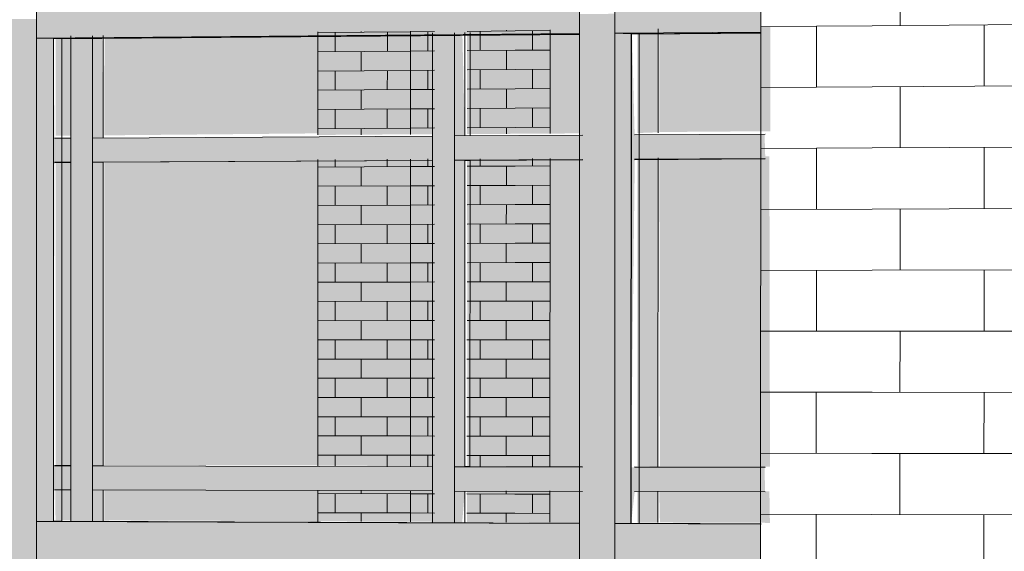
# Model space of a CAD drawing. Header units: metres. Extents: x -29 to 486, y -1 to 6.
# Tile 131 of 165: x 169.398942 to 169.400431, y 0.70327 to 0.704074. Entities that reach past the tile are written whole.
import ezdxf

# ---------------------------------------------------------------- set-up
doc = ezdxf.new("R2010")
doc.units = ezdxf.units.M
for name, color, linetype, lineweight in [('A-GLAZ-CURT', 52, 'Continuous', 18), ('A-GLAZ-CWMG', 51, 'Continuous', 18), ('A-WALL', 113, 'Continuous', 18), ('A-WALL-PATT', 111, 'Continuous', 35)]:
    doc.layers.add(name, color=color, linetype=linetype, lineweight=lineweight)

# ---------------------------------------------------------------- blocks, each defined once
blk = doc.blocks.new('FP_47-Vista 3D 4')
at = {"layer": 'A-WALL-PATT', "lineweight": 9}
for p, q in [((12.5352298, 0.7040637), (12.5353983, 0.7040651)), ((12.5353139, 0.7039721), (12.5353139, 0.7040644)), ((12.5352298, 0.7039715), (12.5353982, 0.7039727)), ((12.5352297, 0.7038793), (12.5353981, 0.7038803)), ((12.5353138, 0.7037875), (12.5353138, 0.7038798)), ((12.5352297, 0.7037872), (12.5353981, 0.7037878)), ((12.5352296, 0.703695), (12.535398, 0.7036954)), ((12.5353137, 0.7036029), (12.5353137, 0.7036952)), ((12.5352296, 0.7036028), (12.535398, 0.703603)), ((12.5352295, 0.7035107), (12.5353979, 0.7035106)), ((12.5353135, 0.7034184), (12.5353136, 0.7035107)), ((12.5352295, 0.7034186), (12.5353978, 0.7034182)), ((12.5352294, 0.7033264), (12.5353978, 0.7033258)), ((12.5353134, 0.7032339), (12.5353135, 0.7033261))]:
    blk.add_line(p, q, dxfattribs=at)
blk = doc.blocks.new('FP_48-Vista 3D 4')
at = {"layer": 'A-WALL-PATT', "lineweight": 9}
for p, q in [((12.5354405, 0.7040655), (12.5354406, 0.704158)), ((12.5353983, 0.7040651), (12.5363704, 0.7040734)), ((12.5355675, 0.7039739), (12.5355676, 0.7040666)), ((12.5353982, 0.7039727), (12.5363703, 0.7039795)), ((12.5354404, 0.7038805), (12.5354404, 0.703973)), ((12.5353981, 0.7038803), (12.5363702, 0.7038856)), ((12.5355674, 0.7037885), (12.5355675, 0.7038812)), ((12.5353981, 0.7037878), (12.5363701, 0.7037917)), ((12.5354403, 0.7036955), (12.5354403, 0.703788)), ((12.535398, 0.7036954), (12.53637, 0.7036979)), ((12.5355673, 0.7036032), (12.5355673, 0.7036958)), ((12.535398, 0.703603), (12.5363699, 0.703604)), ((12.5354401, 0.7035106), (12.5354402, 0.7036031)), ((12.5353979, 0.7035106), (12.5363698, 0.7035101)), ((12.5355671, 0.7034179), (12.5355672, 0.7035105)), ((12.5353978, 0.7034182), (12.5363697, 0.7034163)), ((12.53544, 0.7033257), (12.5354401, 0.7034181)), ((12.5353978, 0.7033258), (12.5363696, 0.7033224)), ((12.535567, 0.7032326), (12.5355671, 0.7033252))]:
    blk.add_line(p, q, dxfattribs=at)
blk = doc.blocks.new('FP_63-Vista 3D 4')
at = {"layer": 'A-WALL-PATT', "lineweight": 9}
for p, q in [((12.5348583, 0.7040571), (12.5349112, 0.7040576)), ((12.5348847, 0.7040281), (12.5348847, 0.7040573)), ((12.5348583, 0.7040279), (12.5349112, 0.7040283)), ((12.5348583, 0.7039987), (12.5349112, 0.7039991)), ((12.5348847, 0.7039697), (12.5348847, 0.7039989)), ((12.5348582, 0.7039695), (12.5349112, 0.7039699)), ((12.5348582, 0.7039403), (12.5349111, 0.7039407)), ((12.5348847, 0.7039113), (12.5348847, 0.7039405)), ((12.5348582, 0.7039112), (12.5349111, 0.7039115)), ((12.5348846, 0.7038529), (12.5348846, 0.7038643)), ((12.5348582, 0.7038528), (12.5349111, 0.703853)), ((12.5348582, 0.7038236), (12.5349111, 0.7038238)), ((12.5348846, 0.7037945), (12.5348846, 0.7038237)), ((12.5348582, 0.7037944), (12.5349111, 0.7037946)), ((12.5348582, 0.7037652), (12.5349111, 0.7037654)), ((12.5348846, 0.7037361), (12.5348846, 0.7037653)), ((12.5348581, 0.703736), (12.534911, 0.7037362)), ((12.5348581, 0.7037068), (12.534911, 0.703707)), ((12.5348846, 0.7036777), (12.5348846, 0.7037069)), ((12.5348581, 0.7036777), (12.534911, 0.7036778)), ((12.5348581, 0.7036485), (12.534911, 0.7036486)), ((12.5348845, 0.7036193), (12.5348846, 0.7036485)), ((12.5348581, 0.7036193), (12.534911, 0.7036194)), ((12.5348581, 0.7035901), (12.534911, 0.7035901)), ((12.5348845, 0.7035609), (12.5348845, 0.7035901)), ((12.5348581, 0.7035609), (12.534911, 0.7035609)), ((12.5348581, 0.7035317), (12.534911, 0.7035317)), ((12.5348845, 0.7035025), (12.5348845, 0.7035317)), ((12.5348581, 0.7035026), (12.5349109, 0.7035025)), ((12.534858, 0.7034734), (12.5349109, 0.7034733)), ((12.5348845, 0.7034442), (12.5348845, 0.7034734)), ((12.534858, 0.7034442), (12.5349109, 0.7034441)), ((12.534858, 0.703415), (12.5349109, 0.7034149)), ((12.5348844, 0.7033987), (12.5348845, 0.703415)), ((12.534858, 0.7033567), (12.5349109, 0.7033565)), ((12.5348844, 0.7033274), (12.5348844, 0.7033566)), ((12.534858, 0.7033275), (12.5349109, 0.7033273))]:
    blk.add_line(p, q, dxfattribs=at)
blk = doc.blocks.new('FP_64-Vista 3D 4')
at = {"layer": 'A-WALL-PATT', "lineweight": 9}
for p, q in [((12.5347001, 0.7040558), (12.5347366, 0.7040561)), ((12.5347264, 0.7040269), (12.5347264, 0.704056)), ((12.5347857, 0.7040565), (12.5348583, 0.7040571)), ((12.5348055, 0.7040275), (12.5348055, 0.7040567)), ((12.5348451, 0.704057), (12.5348451, 0.7040583)), ((12.5347001, 0.7040267), (12.5347366, 0.7040269)), ((12.5347857, 0.7040273), (12.5348583, 0.7040279)), ((12.534845, 0.7039986), (12.5348451, 0.7040278)), ((12.5347001, 0.7039975), (12.5347365, 0.7039978)), ((12.5347264, 0.7039686), (12.5347264, 0.7039977)), ((12.5347857, 0.7039982), (12.5348583, 0.7039987)), ((12.5348054, 0.7039692), (12.5348054, 0.7039983)), ((12.5347001, 0.7039684), (12.5347365, 0.7039687)), ((12.5347857, 0.703969), (12.5348582, 0.7039695)), ((12.534845, 0.7039403), (12.534845, 0.7039694)), ((12.5347001, 0.7039393), (12.5347365, 0.7039395)), ((12.5347264, 0.7039104), (12.5347264, 0.7039395)), ((12.5347857, 0.7039399), (12.5348582, 0.7039403)), ((12.5348054, 0.7039108), (12.5348054, 0.70394)), ((12.5347001, 0.7039102), (12.5347365, 0.7039104)), ((12.5347857, 0.7039107), (12.5348582, 0.7039112)), ((12.534845, 0.7039015), (12.534845, 0.7039111)), ((12.5347263, 0.7038521), (12.5347263, 0.7038635)), ((12.5348054, 0.7038525), (12.5348054, 0.7038639)), ((12.5347, 0.703852), (12.5347365, 0.7038522)), ((12.5347856, 0.7038524), (12.5348582, 0.7038528)), ((12.534845, 0.7038235), (12.534845, 0.7038527)), ((12.5347, 0.7038229), (12.5347365, 0.703823)), ((12.5347263, 0.7037938), (12.5347263, 0.703823)), ((12.5347856, 0.7038232), (12.5348582, 0.7038236)), ((12.5348054, 0.7037942), (12.5348054, 0.7038233)), ((12.5347, 0.7037937), (12.5347365, 0.7037939)), ((12.5347856, 0.7037941), (12.5348582, 0.7037944)), ((12.5348449, 0.7037652), (12.534845, 0.7037943)), ((12.5347856, 0.7037649), (12.5348582, 0.7037652)), ((12.5348053, 0.7037359), (12.5348054, 0.703765)), ((12.5347, 0.7037646), (12.5347365, 0.7037648)), ((12.5347263, 0.7037356), (12.5347263, 0.7037647)), ((12.5347, 0.7037355), (12.5347364, 0.7037356)), ((12.5347856, 0.7037358), (12.5348581, 0.703736)), ((12.5348449, 0.7037068), (12.5348449, 0.703736)), ((12.5347, 0.7037064), (12.5347364, 0.7037065)), ((12.5347263, 0.7036774), (12.5347263, 0.7037065)), ((12.5347856, 0.7037066), (12.5348581, 0.7037068)), ((12.5348053, 0.7036775), (12.5348053, 0.7037067)), ((12.5347, 0.7036773), (12.5347364, 0.7036774)), ((12.5347856, 0.7036775), (12.5348581, 0.7036777)), ((12.5348449, 0.7036484), (12.5348449, 0.7036776)), ((12.5347, 0.7036482), (12.5347364, 0.7036483)), ((12.5347263, 0.7036191), (12.5347263, 0.7036482)), ((12.5347856, 0.7036483), (12.5348581, 0.7036485)), ((12.5348053, 0.7036192), (12.5348053, 0.7036484)), ((12.5347, 0.7036191), (12.5347364, 0.7036191)), ((12.5347856, 0.7036192), (12.5348581, 0.7036193)), ((12.5348449, 0.7035901), (12.5348449, 0.7036193)), ((12.5346999, 0.70359), (12.5347364, 0.70359)), ((12.5347262, 0.7035609), (12.5347262, 0.70359)), ((12.5347855, 0.70359), (12.5348581, 0.7035901)), ((12.5348053, 0.7035609), (12.5348053, 0.7035901)), ((12.5346999, 0.7035609), (12.5347364, 0.7035609)), ((12.5347855, 0.7035609), (12.5348581, 0.7035609)), ((12.5348449, 0.7035317), (12.5348449, 0.7035609)), ((12.5346999, 0.7035318), (12.5347364, 0.7035318)), ((12.5347262, 0.7035026), (12.5347262, 0.7035318)), ((12.5347855, 0.7035318), (12.5348581, 0.7035317)), ((12.5348052, 0.7035026), (12.5348053, 0.7035318)), ((12.5346999, 0.7035027), (12.5347364, 0.7035026)), ((12.5347855, 0.7035026), (12.5348581, 0.7035026)), ((12.5348448, 0.7034734), (12.5348448, 0.7035026)), ((12.5346999, 0.7034736), (12.5347364, 0.7034735)), ((12.5347262, 0.7034444), (12.5347262, 0.7034735)), ((12.5347855, 0.7034735), (12.534858, 0.7034734)), ((12.5348052, 0.7034443), (12.5348052, 0.7034734)), ((12.5346999, 0.7034445), (12.5347363, 0.7034444)), ((12.5347855, 0.7034443), (12.534858, 0.7034442)), ((12.5348448, 0.7034151), (12.5348448, 0.7034442)), ((12.5346999, 0.7034154), (12.5347363, 0.7034153)), ((12.5347262, 0.7033989), (12.5347262, 0.7034153)), ((12.5347855, 0.7034152), (12.534858, 0.703415)), ((12.5348052, 0.7033989), (12.5348052, 0.7034151)), ((12.5346999, 0.7033572), (12.5347363, 0.703357)), ((12.5347262, 0.703328), (12.5347262, 0.7033571)), ((12.5347855, 0.7033569), (12.534858, 0.7033567)), ((12.5348052, 0.7033277), (12.5348052, 0.7033568)), ((12.5348448, 0.7033567), (12.5348448, 0.7033617)), ((12.5346999, 0.7033281), (12.5347363, 0.7033279)), ((12.5347854, 0.7033278), (12.534858, 0.7033275)), ((12.5348448, 0.7033142), (12.5348448, 0.7033275))]:
    blk.add_line(p, q, dxfattribs=at)
blk = doc.blocks.new('FP_65-Vista 3D 4')
at = {"layer": 'A-WALL-PATT', "lineweight": 9}
for p, q in [((12.5345602, 0.7040546), (12.5347001, 0.7040558)), ((12.5345864, 0.7040257), (12.5345864, 0.7040548)), ((12.5346257, 0.7040551), (12.5346257, 0.7040564)), ((12.5346651, 0.7040264), (12.5346651, 0.7040555)), ((12.5345602, 0.7040255), (12.5347001, 0.7040267)), ((12.5346257, 0.703997), (12.5346257, 0.7040261)), ((12.5345602, 0.7039965), (12.5347001, 0.7039975)), ((12.5345864, 0.7039676), (12.5345864, 0.7039967)), ((12.534665, 0.7039682), (12.5346651, 0.7039973)), ((12.5345602, 0.7039674), (12.5347001, 0.7039684)), ((12.5346257, 0.7039388), (12.5346257, 0.7039679)), ((12.5345602, 0.7039384), (12.5347001, 0.7039393)), ((12.5345863, 0.7039095), (12.5345863, 0.7039386)), ((12.534665, 0.70391), (12.534665, 0.7039391)), ((12.5345602, 0.7039093), (12.5347001, 0.7039102)), ((12.5346257, 0.7039002), (12.5346257, 0.7039097)), ((12.5345863, 0.7038514), (12.5345863, 0.7038628)), ((12.534665, 0.7038518), (12.534665, 0.7038632)), ((12.5345601, 0.7038512), (12.5347, 0.703852)), ((12.5346256, 0.7038225), (12.5346256, 0.7038516)), ((12.5345601, 0.7038222), (12.5347, 0.7038229)), ((12.5345863, 0.7037933), (12.5345863, 0.7038223)), ((12.534665, 0.7037936), (12.534665, 0.7038227)), ((12.5345601, 0.7037932), (12.5347, 0.7037937)), ((12.5346256, 0.7037644), (12.5346256, 0.7037934)), ((12.5345601, 0.7037641), (12.5347, 0.7037646)), ((12.5345863, 0.7037352), (12.5345863, 0.7037642)), ((12.534665, 0.7037354), (12.534665, 0.7037645)), ((12.5345601, 0.7037351), (12.5347, 0.7037355)), ((12.5346256, 0.7037062), (12.5346256, 0.7037353)), ((12.5345601, 0.703706), (12.5347, 0.7037064)), ((12.5345863, 0.703677), (12.5345863, 0.7037061)), ((12.5346649, 0.7036772), (12.534665, 0.7037063)), ((12.5345601, 0.703677), (12.5347, 0.7036773)), ((12.5346256, 0.7036481), (12.5346256, 0.7036771)), ((12.5345601, 0.7036479), (12.5347, 0.7036482)), ((12.5345863, 0.7036189), (12.5345863, 0.703648)), ((12.5346649, 0.703619), (12.5346649, 0.7036481)), ((12.5345601, 0.7036189), (12.5347, 0.7036191)), ((12.5346256, 0.7035899), (12.5346256, 0.703619)), ((12.5345601, 0.7035899), (12.5346999, 0.70359)), ((12.5345862, 0.7035608), (12.5345862, 0.7035899)), ((12.5346649, 0.7035609), (12.5346649, 0.70359)), ((12.5345601, 0.7035608), (12.5346999, 0.7035609)), ((12.5346255, 0.7035318), (12.5346255, 0.7035608)), ((12.53456, 0.7035318), (12.5346999, 0.7035318)), ((12.5345862, 0.7035027), (12.5345862, 0.7035318)), ((12.5346649, 0.7035027), (12.5346649, 0.7035318)), ((12.53456, 0.7035028), (12.5346999, 0.7035027)), ((12.5346255, 0.7034736), (12.5346255, 0.7035027)), ((12.53456, 0.7034737), (12.5346999, 0.7034736)), ((12.5345862, 0.7034446), (12.5345862, 0.7034737)), ((12.5346649, 0.7034445), (12.5346649, 0.7034736)), ((12.53456, 0.7034447), (12.5346999, 0.7034445)), ((12.5346255, 0.7034155), (12.5346255, 0.7034446)), ((12.53456, 0.7034156), (12.5346999, 0.7034154)), ((12.5345862, 0.7033992), (12.5345862, 0.7034156)), ((12.5346649, 0.703399), (12.5346649, 0.7034154)), ((12.53456, 0.7033576), (12.5346999, 0.7033572)), ((12.5345862, 0.7033285), (12.5345862, 0.7033575)), ((12.5346255, 0.7033574), (12.5346255, 0.7033623)), ((12.5346648, 0.7033282), (12.5346648, 0.7033573)), ((12.53456, 0.7033285), (12.5346999, 0.7033281)), ((12.5346255, 0.7033151), (12.5346255, 0.7033283))]:
    blk.add_line(p, q, dxfattribs=at)

msp = doc.modelspace()

# ---------------------------------------------------------------- hatches: boundary and pattern name
at = {"layer": 'A-GLAZ-CURT', "lineweight": 9, "transparency": 33554471}
h = msp.add_hatch(color=256, dxfattribs=at)
h.paths.add_polyline_path([(169.3996152, 0.7038985), (169.3996154, 0.7038985), (169.3996152, 0.7039012)], flags=0)
h.paths.add_polyline_path([(169.3996153, 0.7041146), (169.3996154, 0.7041153), (169.3996155, 0.7043614), (169.3996154, 0.7043614), (169.3996153, 0.7041153)], flags=0)
h = msp.add_hatch(color=256, dxfattribs=at)
h.paths.add_polyline_path([(169.3996186, 0.7039011), (169.3997974, 0.7039022), (169.3997971, 0.7040593), (169.3996186, 0.7040577), (169.3996186, 0.7039038)], flags=0)
h.paths.add_polyline_path([(169.3998761, 0.7039027), (169.3999072, 0.7039038), (169.3999073, 0.7040602), (169.3998762, 0.7040597), (169.3998761, 0.7039038)], flags=0)
h.paths.add_polyline_path([(169.3996187, 0.704118), (169.3997975, 0.7041197), (169.3997974, 0.7043681), (169.3996188, 0.7043656), (169.3996187, 0.7041187)], flags=0)
h.paths.add_polyline_path([(169.3998762, 0.7041205), (169.3999073, 0.7041208), (169.3999074, 0.7043696), (169.3998764, 0.7043692), (169.3998762, 0.7041251)], flags=0)
h = msp.add_hatch(color=256, dxfattribs=at)
h.paths.add_polyline_path([(169.3999093, 0.7039042), (169.4000768, 0.7039055), (169.4000769, 0.7040633), (169.3999094, 0.7040616), (169.3999093, 0.7039051)], flags=0)
h.paths.add_polyline_path([(169.3999095, 0.7041225), (169.4000769, 0.7041241), (169.400077, 0.7043741), (169.3999096, 0.7043718), (169.3999095, 0.7041268)], flags=0)
h = msp.add_hatch(color=256, dxfattribs=at)
h.paths.add_polyline_path([(169.3989963, 0.7038987), (169.3990213, 0.7038989), (169.3990212, 0.7040542), (169.3989963, 0.704054), (169.3989963, 0.7038989)], flags=0)
h.paths.add_polyline_path([(169.3989963, 0.7041138), (169.3990213, 0.704114), (169.3990212, 0.7043596), (169.3989963, 0.7043593), (169.3989963, 0.7041204)], flags=0)
h = msp.add_hatch(color=256, dxfattribs=at)
h.paths.add_polyline_path([(169.3997884, 0.7033125), (169.3997884, 0.7033125), (169.3996111, 0.7033132), (169.3996152, 0.7033611), (169.3997932, 0.7033606), (169.3997932, 0.7033977), (169.3996152, 0.7033982), (169.3996154, 0.7038613), (169.3997935, 0.7038626), (169.3997932, 0.7038996), (169.3996152, 0.7038985), (169.3996115, 0.7040506), (169.3989932, 0.7040455), (169.3989934, 0.7033155), (169.3997884, 0.7033125)], flags=0)
h.paths.add_polyline_path([(169.3995624, 0.7033134), (169.3990683, 0.7033162), (169.3990683, 0.7033627), (169.3995662, 0.7033613), (169.3995662, 0.7033158)], flags=0)
h.paths.add_polyline_path([(169.3990181, 0.7033154), (169.3989933, 0.7033155), (169.3989947, 0.703363), (169.3990195, 0.7033629), (169.3990195, 0.7033162)], flags=0)
h.paths.add_polyline_path([(169.3995662, 0.7033982), (169.3990683, 0.7033994), (169.3990684, 0.7038584), (169.3995664, 0.7038614), (169.3995663, 0.7038339)], flags=0)
h.paths.add_polyline_path([(169.3990195, 0.7033995), (169.3989933, 0.7033996), (169.3989947, 0.703858), (169.3990196, 0.7038581), (169.3990195, 0.7034006)], flags=0)
h.paths.add_polyline_path([(169.3989947, 0.7038949), (169.3989934, 0.7040455), (169.3990196, 0.7040493), (169.3990196, 0.703895), (169.3989947, 0.7038949)], flags=0)
h.paths.add_polyline_path([(169.3990684, 0.7038953), (169.3990668, 0.7040461), (169.3995626, 0.7040502), (169.3995664, 0.7038982), (169.3991021, 0.7038955)], flags=0)
h = msp.add_hatch(color=256, dxfattribs=at)
h.paths.add_polyline_path([(169.3993941, 0.7033156), (169.3993941, 0.7033629), (169.3990703, 0.7033638), (169.3990703, 0.7033168), (169.3993941, 0.7033156)], flags=0)
h.paths.add_polyline_path([(169.3993942, 0.7033999), (169.3993941, 0.7038638), (169.3990703, 0.7038621), (169.3990703, 0.7034007), (169.3993941, 0.7033999)], flags=0)
h.paths.add_polyline_path([(169.3990703, 0.7038992), (169.3993943, 0.7039022), (169.3993941, 0.7040574), (169.3990704, 0.704054), (169.3990703, 0.7039022)], flags=0)
h = msp.add_hatch(color=256, dxfattribs=at)
h.paths.add_polyline_path([(169.3995328, 0.7033148), (169.3995327, 0.7033621), (169.3993929, 0.703362), (169.3993929, 0.7033153), (169.3995327, 0.7033148)], flags=0)
h.paths.add_polyline_path([(169.3995328, 0.7033992), (169.3995327, 0.7038633), (169.3993931, 0.7038625), (169.3993929, 0.7033995), (169.3995327, 0.7033992)], flags=0)
h.paths.add_polyline_path([(169.3993931, 0.7038998), (169.399533, 0.7039008), (169.3995327, 0.704057), (169.3993931, 0.7040558), (169.3993931, 0.7039008)], flags=0)
h = msp.add_hatch(color=256, dxfattribs=at)
h.paths.add_polyline_path([(169.3997971, 0.7033138), (169.3997962, 0.7033613), (169.3996184, 0.7033618), (169.3996184, 0.7033145), (169.3997971, 0.7033138)], flags=0)
h.paths.add_polyline_path([(169.3995692, 0.7033147), (169.399569, 0.703362), (169.3995328, 0.703362), (169.3995328, 0.7033148), (169.399569, 0.7033147)], flags=0)
h.paths.add_polyline_path([(169.3995692, 0.7033991), (169.3995692, 0.7038635), (169.3995329, 0.7038633), (169.3995335, 0.7033992), (169.3995692, 0.7033991)], flags=0)
h.paths.add_polyline_path([(169.399533, 0.7039006), (169.3995694, 0.7039008), (169.3995694, 0.7040573), (169.399533, 0.704057), (169.399533, 0.7039008)], flags=0)
for points in [[(169.400063, 0.7033115), (169.4000622, 0.7033115), (169.3998665, 0.7033122), (169.399872, 0.7033603), (169.4000691, 0.7033598), (169.4000683, 0.703397), (169.3998665, 0.703397), (169.3998721, 0.7038626), (169.4000694, 0.7038644), (169.4000683, 0.7039012), (169.3998719, 0.7039), (169.3998679, 0.7040528), (169.3998666, 0.7040528), (169.3998669, 0.7033122), (169.4000622, 0.7033115)], [(169.3990212, 0.7034008), (169.3990212, 0.7038618), (169.3989963, 0.7038617), (169.3989963, 0.7034008), (169.3990212, 0.7034008)], [(169.4000765, 0.7033983), (169.4000756, 0.7038675), (169.3999093, 0.7038654), (169.3999101, 0.7033987), (169.4000756, 0.7033983)], [(169.3999069, 0.7033134), (169.3999069, 0.703361), (169.3998759, 0.7033603), (169.3998762, 0.7033135), (169.3999041, 0.7033134)], [(169.4000764, 0.7033131), (169.4000756, 0.7033609), (169.3999091, 0.7033607), (169.3999101, 0.7033137), (169.4000756, 0.7033131)]]:
    msp.add_hatch(color=256, dxfattribs=at).paths.add_polyline_path(points, flags=0)
h = msp.add_hatch(color=256, dxfattribs=at)
h.paths.add_polyline_path([(169.399907, 0.7033983), (169.3999072, 0.7038653), (169.3998761, 0.7038641), (169.3998762, 0.7033984), (169.3999032, 0.7033983)], flags=0)
h.paths.add_polyline_path([(169.3997971, 0.7033985), (169.3997971, 0.7038647), (169.3996186, 0.7038637), (169.399619, 0.703399), (169.3997971, 0.7033985)], flags=0)
h = msp.add_hatch(color=256, dxfattribs=at)
h.paths.add_polyline_path([(169.3990124, 0.7031208), (169.3990161, 0.7031293), (169.3990211, 0.7031372), (169.3990211, 0.7032579), (169.3989962, 0.703258), (169.3989962, 0.7031209), (169.399011, 0.7031208)], flags=0)
h.paths.add_polyline_path([(169.3990212, 0.703317), (169.3990211, 0.703364), (169.3989962, 0.703364), (169.3989963, 0.7033171), (169.3990211, 0.703317)], flags=0)
at = {"layer": 'A-GLAZ-CWMG'}
for points in [[(169.3989676, 0.7040463), (169.3997887, 0.7040544), (169.3997887, 0.7041121), (169.3989676, 0.7041044), (169.3989676, 0.7040676)], [(169.3998421, 0.7040537), (169.3998421, 0.7040537), (169.4000634, 0.7040555), (169.4000634, 0.7041146), (169.3998421, 0.7041126), (169.3998421, 0.7040674)], [(169.3998418, 0.7033119), (169.3998662, 0.7033122), (169.3998659, 0.7040528), (169.3998421, 0.7040528), (169.3998418, 0.7033122)], [(169.3989675, 0.7033152), (169.3989931, 0.7033155), (169.3989925, 0.7040455), (169.3989676, 0.7040454), (169.3989675, 0.7033155)], [(169.3997883, 0.7032533), (169.3997884, 0.7033121), (169.3989675, 0.7033152), (169.3989675, 0.7032571), (169.3997355, 0.7032535)], [(169.3997884, 0.7033121), (169.3997884, 0.7033125), (169.3997884, 0.7033121)], [(169.4000629, 0.703252), (169.4000622, 0.703311), (169.3998418, 0.7033119), (169.3998421, 0.703253), (169.4000622, 0.703252)], [(169.400063, 0.703311), (169.4000622, 0.7033115), (169.4000622, 0.703311)], [(169.3989674, 0.7024975), (169.3989675, 0.7032861), (169.3989156, 0.7032861), (169.3989155, 0.7024984), (169.3989241, 0.7024982)], [(169.3998414, 0.7024823), (169.3998418, 0.7032824), (169.3997884, 0.7032827), (169.399788, 0.7024832), (169.399805, 0.7024829)]]:
    msp.add_hatch(color=256, dxfattribs=at).paths.add_polyline_path(points, flags=0)
at = {"layer": 'A-GLAZ-CWMG', "lineweight": 9}
for points in [[(169.3998418, 0.7032824), (169.3998421, 0.7040831), (169.3997887, 0.7040826), (169.3997884, 0.7032827), (169.3998221, 0.7032825)], [(169.3989675, 0.7032861), (169.3989676, 0.7040753), (169.3989157, 0.7040749), (169.3989156, 0.7032864), (169.3989675, 0.7032861)]]:
    msp.add_hatch(color=256, dxfattribs=at).paths.add_polyline_path(points, flags=0)

# ---------------------------------------------------------------- linework, layer by layer
at = {"layer": 'A-GLAZ-CURT', "lineweight": 9}
for p, q in [((169.3997887, 0.7040521), (169.3989932, 0.7040455)), ((169.3990061, 0.704045), (169.3997888, 0.7040516)), ((169.3996153, 0.7040546), (169.3996152, 0.7038985)), ((169.3996231, 0.7038986), (169.3996231, 0.7040547)), ((169.3998666, 0.7040528), (169.3998662, 0.7033122)), ((169.4000634, 0.7040544), (169.3998666, 0.7040528)), ((169.3998789, 0.7040524), (169.3998666, 0.7040528)), ((169.3998786, 0.7033124), (169.3998789, 0.7040524)), ((169.3998789, 0.7040524), (169.4000634, 0.7040539)), ((169.3989932, 0.7040455), (169.3989931, 0.7033155)), ((169.3990061, 0.704045), (169.3989932, 0.7040455)), ((169.399006, 0.7033157), (169.3990061, 0.704045)), ((169.3990196, 0.7038581), (169.3989947, 0.703858)), ((169.3989947, 0.7038578), (169.3990196, 0.7038579)), ((169.3996152, 0.7038613), (169.399615, 0.7033981)), ((169.3997935, 0.7038622), (169.3996152, 0.7038613)), ((169.399623, 0.7038611), (169.3996152, 0.7038613)), ((169.3996229, 0.7033982), (169.399623, 0.7038611)), ((169.399623, 0.7038611), (169.3997935, 0.703862)), ((169.4000694, 0.7038637), (169.3998719, 0.7038626)), ((169.3998719, 0.7038624), (169.4000694, 0.7038635)), ((169.3990195, 0.7033996), (169.3989946, 0.7033997)), ((169.399615, 0.7033981), (169.3996229, 0.7033982)), ((169.3997933, 0.7033978), (169.3996229, 0.7033982)), ((169.4000691, 0.7033971), (169.3998717, 0.7033976)), ((169.3989931, 0.7033155), (169.399006, 0.7033157)), ((169.3989931, 0.7033155), (169.3997884, 0.7033125)), ((169.3997884, 0.7033128), (169.399006, 0.7033157)), ((169.3998662, 0.7033122), (169.3998786, 0.7033124)), ((169.3998662, 0.7033122), (169.400063, 0.7033115)), ((169.400063, 0.7033117), (169.3998786, 0.7033124))]:
    msp.add_line(p, q, dxfattribs=at)
at = {"layer": 'A-GLAZ-CWMG', "lineweight": 9}
for p, q in [((169.3997887, 0.7041121), (169.3997887, 0.7040532)), ((169.3998421, 0.7040537), (169.3998421, 0.7041126)), ((169.3989676, 0.7040463), (169.3989676, 0.7041044)), ((169.3997887, 0.7040826), (169.3997884, 0.7032827)), ((169.3998418, 0.7032824), (169.3998421, 0.7040831)), ((169.3989675, 0.7032861), (169.3989676, 0.7040753)), ((169.3989676, 0.7040463), (169.3997887, 0.7040532)), ((169.3989934, 0.7040455), (169.3997887, 0.7040521)), ((169.3990196, 0.7040495), (169.3990196, 0.7038768)), ((169.3990522, 0.703877), (169.3990522, 0.7040498)), ((169.3990684, 0.70405), (169.3990684, 0.7038953)), ((169.3995664, 0.7040542), (169.3995664, 0.7038798)), ((169.3995996, 0.70388), (169.3995997, 0.7040545)), ((169.3996154, 0.7040546), (169.3996154, 0.7038985)), ((169.3998421, 0.7040537), (169.4000634, 0.7040555)), ((169.3998669, 0.7040528), (169.3998421, 0.7040537)), ((169.3998669, 0.7040525), (169.3998665, 0.7033122)), ((169.3998669, 0.7040528), (169.4000634, 0.7040544)), ((169.3989934, 0.7040455), (169.3989676, 0.7040463)), ((169.3989934, 0.7040455), (169.3989933, 0.7033155)), ((169.3997935, 0.7038996), (169.3995996, 0.7038984)), ((169.4000694, 0.7039012), (169.3998719, 0.7039)), ((169.3990196, 0.703895), (169.3989947, 0.7038949)), ((169.3990196, 0.703895), (169.3990196, 0.7038586)), ((169.3995664, 0.7038982), (169.3990522, 0.7038952)), ((169.3990522, 0.7038587), (169.3990522, 0.7038952)), ((169.3995664, 0.7038982), (169.3995664, 0.7038614)), ((169.3995996, 0.7038616), (169.3995996, 0.7038984)), ((169.3990196, 0.7038768), (169.3990195, 0.7033811)), ((169.3990521, 0.703381), (169.3990522, 0.703877)), ((169.3995664, 0.7038798), (169.3995662, 0.7033796)), ((169.3995994, 0.7033795), (169.3995996, 0.70388)), ((169.3989947, 0.7038584), (169.3990196, 0.7038586)), ((169.3989947, 0.703858), (169.3990196, 0.7038581)), ((169.3990522, 0.7038587), (169.3995664, 0.7038614)), ((169.3990684, 0.7038584), (169.3990522, 0.7038587)), ((169.3990684, 0.7038588), (169.3990683, 0.7033992)), ((169.3990684, 0.7038584), (169.3995664, 0.703861)), ((169.3995996, 0.7038616), (169.3997935, 0.7038626)), ((169.3996153, 0.7038613), (169.3995996, 0.7038616)), ((169.3996153, 0.7038613), (169.3996152, 0.7033981)), ((169.3996153, 0.7038613), (169.3997935, 0.7038622)), ((169.3998719, 0.7038631), (169.4000694, 0.7038641)), ((169.3998719, 0.7038626), (169.4000694, 0.7038637)), ((169.3989946, 0.7033996), (169.3990195, 0.7033995)), ((169.3990195, 0.7033993), (169.3989946, 0.7033994)), ((169.3990195, 0.7033993), (169.3990195, 0.7033629)), ((169.3990521, 0.7033992), (169.3990683, 0.7033994)), ((169.3990521, 0.7033628), (169.3990521, 0.7033992)), ((169.3995662, 0.703398), (169.3990521, 0.7033992)), ((169.3995662, 0.703398), (169.3995662, 0.7033613)), ((169.3995994, 0.7033979), (169.3996152, 0.7033981)), ((169.3995994, 0.7033612), (169.3995994, 0.7033979)), ((169.3997933, 0.7033975), (169.3995994, 0.7033979)), ((169.3996152, 0.7033981), (169.3997933, 0.7033977)), ((169.3998717, 0.7033975), (169.4000691, 0.703397)), ((169.4000691, 0.7033968), (169.3998717, 0.7033973)), ((169.3990195, 0.7033811), (169.3990195, 0.7033161)), ((169.3990521, 0.703316), (169.3990521, 0.703381)), ((169.3995662, 0.7033796), (169.3995662, 0.7033141)), ((169.3995994, 0.703314), (169.3995994, 0.7033795)), ((169.3989946, 0.7033632), (169.3990195, 0.7033631)), ((169.3989946, 0.703363), (169.3990195, 0.7033629)), ((169.3990521, 0.7033628), (169.3995662, 0.7033613)), ((169.3990683, 0.7033627), (169.3990683, 0.703316)), ((169.3995994, 0.7033612), (169.3997932, 0.7033606)), ((169.3996152, 0.7033611), (169.3996151, 0.7033139)), ((169.3998717, 0.7033603), (169.4000691, 0.7033598)), ((169.3989675, 0.7033152), (169.3989933, 0.7033155)), ((169.3989675, 0.7032571), (169.3989675, 0.7033152)), ((169.3997884, 0.7033121), (169.3989675, 0.7033152)), ((169.3989933, 0.7033155), (169.3997884, 0.7033125)), ((169.3997884, 0.7033121), (169.3997883, 0.7032533)), ((169.3998417, 0.703253), (169.3998418, 0.7033119)), ((169.3998418, 0.7033119), (169.3998665, 0.7033122)), ((169.400063, 0.703311), (169.3998418, 0.7033119)), ((169.3998665, 0.7033122), (169.400063, 0.7033115)), ((169.3989674, 0.7024975), (169.3989675, 0.7032861)), ((169.3997884, 0.7032827), (169.399788, 0.7024832)), ((169.3998414, 0.7024823), (169.3998418, 0.7032824))]:
    msp.add_line(p, q, dxfattribs=at)
at = {"layer": 'A-WALL', "lineweight": 9}
for p, q in [((169.4000615, 0.7019452), (169.4000658, 0.70933)), ((169.3993931, 0.7040558), (169.3993931, 0.7038998)), ((169.399533, 0.704057), (169.399533, 0.7039006)), ((169.3997441, 0.7040588), (169.399744, 0.7039019)), ((169.3999073, 0.7040603), (169.3999072, 0.7039029)), ((169.3993931, 0.7038627), (169.3993929, 0.7033993)), ((169.3995329, 0.7038633), (169.3995328, 0.703399)), ((169.399744, 0.7038644), (169.3997438, 0.7033987)), ((169.3999072, 0.7038653), (169.399907, 0.7033983)), ((169.3993929, 0.7033625), (169.3993929, 0.7033153)), ((169.3995328, 0.7033621), (169.3995328, 0.7033148)), ((169.3997438, 0.7033615), (169.3997438, 0.703314)), ((169.3999069, 0.703361), (169.3999069, 0.7033134))]:
    msp.add_line(p, q, dxfattribs=at)

# ---------------------------------------------------------------- block references
for name in ['FP_48-Vista 3D 4', 'FP_47-Vista 3D 4', 'FP_65-Vista 3D 4', 'FP_64-Vista 3D 4', 'FP_63-Vista 3D 4']:
    msp.add_blockref(name, (156.8648329, 0), dxfattribs=at)

doc.saveas('drawing.dxf')
